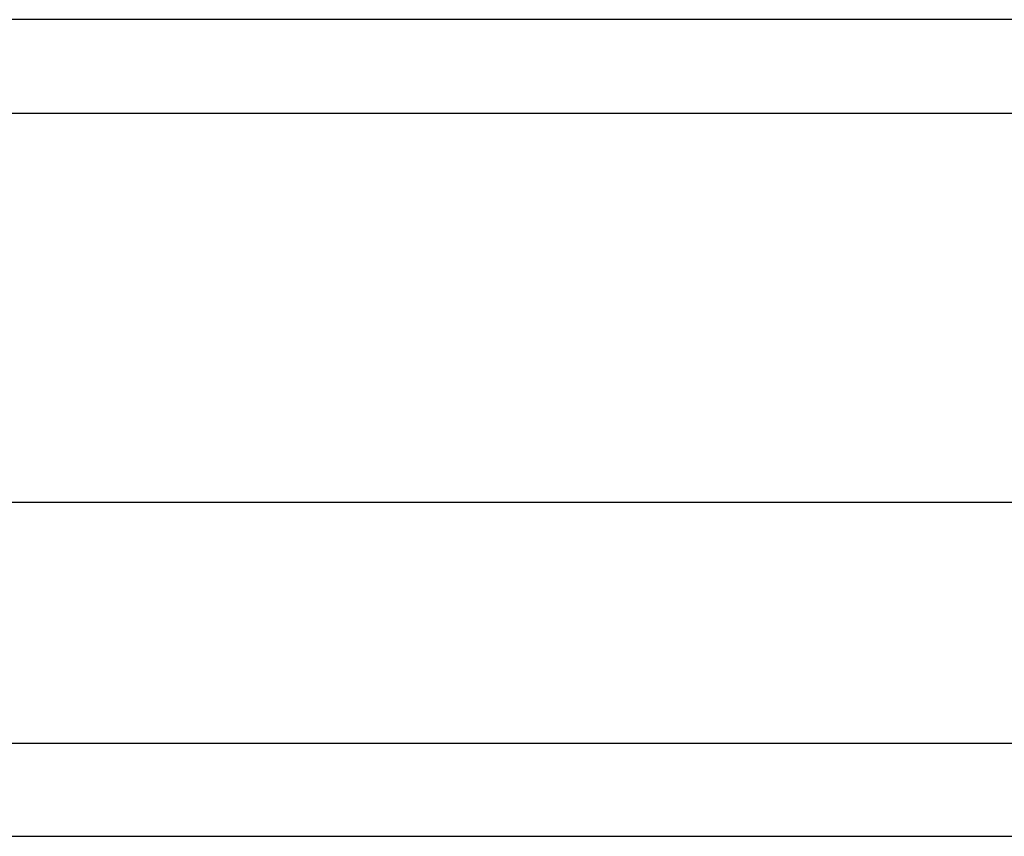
# Model space of a CAD drawing. Header units: inches. Extents: x 15 to 190, y 16 to 108.
# Tile 37 of 90: x 82.264 to 83.308, y 80.374 to 81.24. Entities that reach past the tile are written whole.
import ezdxf

# ---------------------------------------------------------------- set-up
doc = ezdxf.new("R2010")
doc.units = ezdxf.units.IN
doc.header["$MEASUREMENT"] = 0
doc.layers.add('Visible Edges(ANSI)', color=7, linetype='Continuous', lineweight=25)
doc.layers.add('Visible Tangent Edges(ANSI)', color=7, linetype='Continuous', lineweight=25)

msp = doc.modelspace()

# ---------------------------------------------------------------- linework, layer by layer
at = {"layer": 'Visible Edges(ANSI)'}
for p, q in [((110.5029, 81.2397), (80.7009, 81.2397)), ((81.3106, 80.7279), (109.8932, 80.7279)), ((109.7048, 80.3735), (81.499, 80.3735))]:
    msp.add_line(p, q, dxfattribs=at)
at = {"layer": 'Visible Tangent Edges(ANSI)'}
for p, q in [((80.7009, 81.1407), (110.5029, 81.1407)), ((81.369, 80.4725), (109.8348, 80.4725))]:
    msp.add_line(p, q, dxfattribs=at)

doc.saveas('drawing.dxf')
